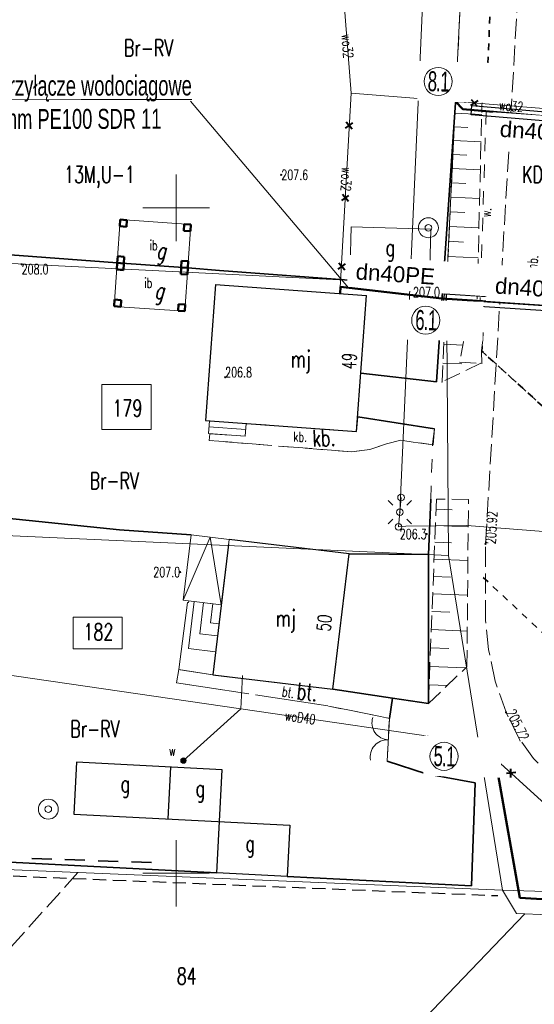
# Model space of a CAD drawing. Header units: metres. Extents: x 7496982 to 7497528, y 5603168 to 5605598.
# Tile 13 of 74: x 7497088 to 7497127, y 5603490 to 5603564. Entities that reach past the tile are written whole.
import ezdxf
from ezdxf.enums import TextEntityAlignment as Align

# ---------------------------------------------------------------- set-up
doc = ezdxf.new("R2010")
doc.units = ezdxf.units.M
doc.header["$MEASUREMENT"] = 0
for name, pattern in [('1', [0]), ('1_SUEP_A', [0]), ('1_SUEP_B', [0]), ('1_SUTP_A', [0]), ('1_SUWP', [0]), ('2', [1.5, 1, -0.5]), ('2_1', [0]), ('2_OTDI', [0]), ('2_OTDN_A', [2, 1, -1]), ('2_OTKJ', [2, 1.5, -0.5]), ('2_OTKR_A', [2, 1, -1]), ('2_OTKU', [2, 1.5, -0.5]), ('2_OTKZ_A', [1, 0.5, -0.5]), ('2_OTOB', [2, 1, -1]), ('2_OTOF', [0]), ('2_OTOO', [0]), ('2_OTRK', [1.75, 1.25, -0.5]), ('2_OTRKG', [1.75, 1.25, -0.5]), ('3', [1, 0.5, -0.5]), ('BGT', [0]), ('BUD', [0]), ('DUL', [1, 0.5, -0.5]), ('GAO', [2.5, 1.5, -1]), ('GDE', [0]), ('GUK', [2, 1.5, -0.5]), ('KOC', [1.5, 1, -0.5])]:
    doc.linetypes.add(name, pattern=pattern)
doc.layers.get('0').update_dxf_attribs({"color": 250, "linetype": 'CONTINUOUS', "lineweight": 100})
for name, color, linetype, lineweight in [('! IS_opis woda', 7, 'CONTINUOUS', 9), ('! IS_woda', 5, 'CONTINUOUS', 50), ('! r.o.', 7, 'CONTINUOUS', 30), ('!_gaz', 40, 'CONTINUOUS', 40), ('!COPIS', 7, 'CONTINUOUS', 15), ('2_granice działek', 6, 'CONTINUOUS', 20), ('_MAPA_L_0', 7, '1', 18), ('EADTD_T_0', 6, 'CONTINUOUS', 25), ('EBTPO_L_2', 154, '1', 18), ('EBTPO_L_6', 154, '1', 18), ('EBUOA_T_0', 14, 'CONTINUOUS', 18), ('EBUOA_T_1', 14, 'CONTINUOUS', 25), ('EBUPP_L_1', 250, 'BUD', 30), ('EBUPP_L_1_L_0', 14, '1', 0), ('EBUPP_L_2', 15, 'BUD', 50), ('EBUPP_L_3', 250, 'BUD', 30), ('EDZPD_L_0', 3, 'GDE', 18), ('EDZTD_T_0', 3, 'CONTINUOUS', 18), ('EKLPK_L_0', 90, 'GUK', 18), ('EKLTK_T_0', 90, 'CONTINUOUS', 25), ('EPGPO_L_0', 7, 'GAO', 35), ('OTD_E_T_7', 7, 'CONTINUOUS', 0), ('OTD_L_12', 7, '2_OTDN_A', 18), ('OTD_L_14', 7, '2_OTDI', 18), ('OTK_E_T_0', 7, 'CONTINUOUS', 0), ('OTK_E_T_3', 7, 'CONTINUOUS', 0), ('OTK_E_T_4', 7, 'CONTINUOUS', 0), ('OTK_L_0', 7, '2_OTKJ', 18), ('OTK_L_4', 7, '2_OTKU', 18), ('OTK_L_5', 7, '2_OTKR_A', 18), ('OTK_L_8', 7, '2_OTKZ_A', 35), ('OTO_L_0', 7, '2_OTOO', 35), ('OTO_L_1', 7, '2_OTOB', 18), ('OTO_L_2', 7, '2_OTOF', 18), ('OTR_L_1', 7, '2_OTRK', 18), ('OTR_T_0', 7, 'CONTINUOUS', 18), ('OTR_T_1', 7, 'CONTINUOUS', 18), ('PLAN_L_0', 214, '2', 30), ('PLAN_T_0', 214, 'CONTINUOUS', 30), ('SDROK_T_1_T_0', 7, 'CONTINUOUS', 0), ('SDRPK_L_2_L_0', 11, '1', 0), ('SDRPT_L_0_L_0', 7, '1', 0), ('SUE_T_3', 7, 'CONTINUOUS', 18), ('SUEP_L_0', 1, '1_SUEP_A', 18), ('SUP_T_2', 7, 'CONTINUOUS', 18), ('SUTP_L_0', 30, '1_SUTP_A', 18), ('SUW_E_T_2', 5, 'CONTINUOUS', 0), ('SUW_T_3', 5, 'CONTINUOUS', 18), ('SUW_T_5', 5, 'CONTINUOUS', 18), ('SUWP_E_T_0', 5, 'CONTINUOUS', 0), ('SUWP_L_0', 5, '1_SUWP', 18), ('SZOPO_L_0_L_0', 171, '1', 0)]:
    doc.layers.add(name, color=color, linetype=linetype, lineweight=lineweight)
doc.styles.add('ARIAL', font='arial.ttf', dxfattribs={"width": 0.8})
doc.styles.add('R', font='arial.ttf')
doc.styles.get("Standard").update_dxf_attribs({"font": 'Simplex.SHX', "width": 0.75})

# ---------------------------------------------------------------- blocks, each defined once
blk = doc.blocks.new('1_SUEO_W')
at = {"linetype": 'Continuous'}
for p, q in [((-0.53035, 0.53035), (-0.8839, 0.8839)), ((0.53035, 0.53035), (0.8839, 0.8839)), ((-0.53035, -0.53035), (-0.8839, -0.8839)), ((0.53035, -0.53035), (0.8839, -0.8839))]:
    blk.add_line(p, q, dxfattribs=at)
blk.add_circle((0, 0), 0.025, dxfattribs=at)
blk = doc.blocks.new('1_SUPP')
at = {"linetype": 'Continuous'}
blk.add_circle((0, 0), 0.25, dxfattribs=at)
blk = doc.blocks.new('1_SUWS')
at = {"linetype": 'Continuous'}
for radius in [0.75, 0.25]:
    blk.add_circle((0, 0), radius, dxfattribs=at)
blk = doc.blocks.new('1_SUWW')
at = {"linetype": 'Continuous'}
for radius in [0.2, 0.175, 0.15, 0.125, 0.1, 0.075, 0.05, 0.025, 0.00715]:
    blk.add_circle((0, 0), radius, dxfattribs=at)
blk = doc.blocks.new('2_OTRS')
at = {"linetype": 'Continuous'}
blk.add_circle((0, 0), 0.045, dxfattribs=at)
blk = doc.blocks.new('2_OTRN')
at = {"linetype": 'Continuous'}
blk.add_circle((0, 0), 0.045, dxfattribs=at)
blk = doc.blocks.new('krzyż')
at = {"layer": '!_gaz', "color": 1, "linetype": 'ByBlock'}
for points in [[(-0.49, 0.45), (0.49, -0.45)], [(-0.43, -0.58), (0.4, 0.54)]]:
    blk.add_lwpolyline(points, dxfattribs=at)

msp = doc.modelspace()

# ---------------------------------------------------------------- linework, layer by layer
at = {"layer": '! IS_woda', "linetype": 'Continuous'}
msp.add_line((7497119.98062, 5603543.19563), (7497133.01917, 5603542.33013), dxfattribs=at)
for points in [[(7497133.61732, 5603556.35906), (7497121.55113, 5603557.40865), (7497120.99439, 5603557.98809)], [(7497122.76209, 5603509.72546), (7497124.19939, 5603507.36802), (7497125.84179, 5603498.16158), (7497131.70806, 5603497.80776)]]:
    msp.add_lwpolyline(points, dxfattribs=at)
at = {"layer": '! IS_woda', "color": 4, "linetype": 'Continuous'}
msp.add_lwpolyline([(7497119.98062, 5603543.19563), (7497112.34494, 5603544.0625), (7497112.31773, 5603543.56105)], dxfattribs=at)
at = {"layer": '! r.o.', "ltscale": 0.08}
msp.add_lwpolyline([(7497120.1614, 5603543.5491), (7497132.85595, 5603542.72752), (7497132.80198, 5603541.93692), (7497120.09784, 5603542.75376)], close=True, dxfattribs=at)
at = {"layer": '2_granice działek', "color": 4, "linetype": 'Continuous', "lineweight": 0}
msp.add_lwpolyline([(7497094.40989, 5603536.7286), (7497098.10888, 5603536.7286), (7497098.10888, 5603533.34405), (7497094.40989, 5603533.34405)], close=True, dxfattribs=at)
at = {"layer": '2_granice działek', "color": 4}
msp.add_lwpolyline([(7497092.24173, 5603519.25706), (7497095.94845, 5603519.25706), (7497095.94845, 5603516.87535), (7497092.24173, 5603516.87535)], close=True, dxfattribs=at)
at = {"layer": '_MAPA_L_0', "linetype": '1'}
for p, q in [((7497100, 5603547.5), (7497100, 5603552.5)), ((7497097.5, 5603550), (7497102.5, 5603550)), ((7497100, 5603497.5), (7497100, 5603502.5)), ((7497097.5, 5603500), (7497102.5, 5603500))]:
    msp.add_line(p, q, dxfattribs=at)
at = {"layer": '_MAPA_L_0', "linetype": 'DUL'}
msp.add_line((7497112.31403, 5603543.5618), (7497112.34209, 5603544.06101), dxfattribs=at)
at = {"layer": 'EBTPO_L_2', "linetype": '1'}
for p, q in [((7497102.4248, 5603533.0396), (7497102.49512, 5603534.00299)), ((7497102.49512, 5603534.00299), (7497102.4248, 5603533.0396)), ((7497102.4612, 5603533.53827), (7497105.22933, 5603533.33621)), ((7497105.26326, 5603533.80093), (7497105.19293, 5603532.83754)), ((7497102.4248, 5603533.0396), (7497105.19293, 5603532.83754))]:
    msp.add_line(p, q, dxfattribs=at)
at = {"layer": 'EBTPO_L_6', "linetype": '1'}
for p, q in [((7497113.06924, 5603545.62924), (7497113.15375, 5603548.56607)), ((7497113.15375, 5603548.56607), (7497119.1442, 5603548.39368)), ((7497119.1442, 5603548.39368), (7497119.05969, 5603545.45685)), ((7497119.05969, 5603545.45685), (7497113.06924, 5603545.62924)), ((7497100.53528, 5603520.52616), (7497101.11944, 5603525.42216)), ((7497100.53528, 5603520.52616), (7497102.56404, 5603525.2498)), ((7497101.11944, 5603525.42216), (7497103.96931, 5603525.08213)), ((7497102.56404, 5603525.2498), (7497103.38516, 5603520.18613)), ((7497103.96931, 5603525.08213), (7497103.38516, 5603520.18613)), ((7497100.19, 5603515.31), (7497100.86, 5603520.35)), ((7497100.53528, 5603520.52616), (7497103.38516, 5603520.18613)), ((7497100.86, 5603520.35), (7497100.93, 5603520.35)), ((7497100.93, 5603520.35), (7497100.94518, 5603520.47725)), ((7497101.35236, 5603520.42867), (7497100.9301, 5603516.88958)), ((7497103.38516, 5603520.18613), (7497101.35236, 5603520.42867)), ((7497102.04743, 5603520.34574), (7497101.76697, 5603517.9951)), ((7497102.7425, 5603520.26281), (7497102.57047, 5603518.821)), ((7497102.57047, 5603518.821), (7497103.21313, 5603518.74432)), ((7497101.76697, 5603517.9951), (7497103.10469, 5603517.83549)), ((7497102.9629, 5603516.64704), (7497100.9301, 5603516.88958)), ((7497102.75529, 5603514.907), (7497100.19, 5603515.31))]:
    msp.add_line(p, q, dxfattribs=at)
at = {"layer": 'EBUPP_L_1', "linetype": '1'}
for p, q in [((7497102.9422, 5603544.2459), (7497102.19611, 5603534.02481)), ((7497102.9422, 5603544.2459), (7497114.30872, 5603543.4162)), ((7497113.56263, 5603533.19511), (7497114.30872, 5603543.4162)), ((7497102.19611, 5603534.02481), (7497113.56263, 5603533.19511))]:
    msp.add_line(p, q, dxfattribs=at)
at = {"layer": 'EBUPP_L_1_L_0', "linetype": '1'}
for p, q in [((7497100.19, 5603515.31), (7497100.86, 5603520.35)), ((7497100.86, 5603520.35), (7497100.93, 5603520.35)), ((7497100.93, 5603520.35), (7497100.94518, 5603520.47725)), ((7497102.75529, 5603514.907), (7497100.19, 5603515.31))]:
    msp.add_line(p, q, dxfattribs=at)
at = {"layer": 'EBUPP_L_2', "linetype": '1'}
for p, q in [((7497095.75679, 5603548.618), (7497095.79157, 5603549.11679)), ((7497095.79157, 5603549.11679), (7497096.29035, 5603549.08202)), ((7497096.29035, 5603549.08202), (7497096.25558, 5603548.58323)), ((7497096.25558, 5603548.58323), (7497095.75679, 5603548.618)), ((7497100.59988, 5603548.78157), (7497100.5651, 5603548.28278)), ((7497100.5651, 5603548.28278), (7497101.06389, 5603548.248)), ((7497101.09867, 5603548.74679), (7497100.59988, 5603548.78157)), ((7497101.06389, 5603548.248), (7497101.09867, 5603548.74679)), ((7497095.56453, 5603545.86035), (7497095.52976, 5603545.36156)), ((7497095.59931, 5603546.35914), (7497095.56453, 5603545.86035)), ((7497095.56453, 5603545.86035), (7497096.06332, 5603545.82557)), ((7497096.06332, 5603545.82557), (7497095.56453, 5603545.86035)), ((7497096.0981, 5603546.32436), (7497095.59931, 5603546.35914)), ((7497096.06332, 5603545.82557), (7497096.0981, 5603546.32436)), ((7497100.40762, 5603546.02391), (7497100.37284, 5603545.52512)), ((7497100.90641, 5603545.98914), (7497100.40762, 5603546.02391)), ((7497100.87163, 5603545.49035), (7497100.90641, 5603545.98914)), ((7497095.52976, 5603545.36156), (7497096.02855, 5603545.32678)), ((7497096.02855, 5603545.32678), (7497096.06332, 5603545.82557)), ((7497100.33807, 5603545.02633), (7497100.37284, 5603545.52512)), ((7497100.37284, 5603545.52512), (7497100.87163, 5603545.49035)), ((7497100.37284, 5603545.52512), (7497100.87163, 5603545.49035)), ((7497100.87163, 5603545.49035), (7497100.83686, 5603544.99156)), ((7497100.83686, 5603544.99156), (7497100.33807, 5603545.02633)), ((7497095.37227, 5603543.10269), (7497095.3375, 5603542.6039)), ((7497095.87106, 5603543.06791), (7497095.37227, 5603543.10269)), ((7497095.83629, 5603542.56913), (7497095.87106, 5603543.06791)), ((7497095.3375, 5603542.6039), (7497095.83629, 5603542.56913)), ((7497100.18059, 5603542.76746), (7497100.14581, 5603542.26867)), ((7497100.14581, 5603542.26867), (7497100.6446, 5603542.2339)), ((7497100.67937, 5603542.73269), (7497100.18059, 5603542.76746)), ((7497100.6446, 5603542.2339), (7497100.67937, 5603542.73269))]:
    msp.add_line(p, q, dxfattribs=at)
at = {"layer": 'EBUPP_L_3', "linetype": '1'}
for p, q in [((7497103.92439, 5603524.70565), (7497102.75529, 5603514.907)), ((7497112.99206, 5603524.00561), (7497103.96931, 5603525.08213)), ((7497111.77804, 5603513.83047), (7497112.99206, 5603524.00561)), ((7497102.75529, 5603514.907), (7497111.77804, 5603513.83047)), ((7497092.49892, 5603508.34344), (7497092.2983, 5603504.45059)), ((7497103.46407, 5603507.77836), (7497092.49892, 5603508.34344)), ((7497099.5613, 5603507.97949), (7497099.36069, 5603504.08664)), ((7497103.06514, 5603500.03736), (7497103.46407, 5603507.77836)), ((7497092.2983, 5603504.45059), (7497108.53144, 5603503.61403)), ((7497108.53144, 5603503.61403), (7497108.33312, 5603499.76587)), ((7497108.33312, 5603499.76587), (7497103.06514, 5603500.03736))]:
    msp.add_line(p, q, dxfattribs=at)
at = {"layer": 'EDZPD_L_0', "linetype": 'GDE'}
for p, q in [((7497120.33, 5603544.19), (7497122.23, 5603583.66)), ((7497120.33, 5603544.19), (7497024.32146, 5603548.98658)), ((7497120.47, 5603523.88), (7497120.33, 5603544.19)), ((7497023.02403, 5603528.30133), (7497120.47, 5603523.88)), ((7497120.85, 5603521.54), (7497120.47, 5603523.88)), ((7497124.54, 5603498.74), (7497120.85, 5603521.54)), ((7497057.5, 5603501.5), (7497124.54, 5603498.74)), ((7497124.54, 5603498.74), (7497380.13, 5603490.56)), ((7497125.58, 5603496.99), (7497124.54, 5603498.74)), ((7497126.2, 5603496.96), (7497056.38646, 5603424.21969)), ((7497126.2, 5603496.96), (7497125.58, 5603496.99)), ((7497157.96, 5603495.45), (7497126.2, 5603496.96))]:
    msp.add_line(p, q, dxfattribs=at)
at = {"layer": 'EKLPK_L_0', "linetype": 'GUK'}
msp.add_line((7497092.6038, 5603500.0548), (7497082.69403, 5603489.02644), dxfattribs=at)
at = {"layer": 'EPGPO_L_0', "linetype": 'GAO'}
msp.add_line((7497089.13948, 5603501.12424), (7497099.13342, 5603500.77619), dxfattribs=at)
at = {"layer": 'OTD_L_12', "linetype": '2_OTDN_A'}
for p, q in [((7497123.0558, 5603540.09324), (7497122.96, 5603539.25)), ((7497123.09, 5603540.63), (7497123.0558, 5603540.09324)), ((7497122.96, 5603539.25), (7497122.97, 5603538.28))]:
    msp.add_line(p, q, dxfattribs=at)
at = {"layer": 'OTD_L_14', "linetype": '2_OTDI'}
for p, q in [((7497095.56453, 5603545.86035), (7497095.79, 5603549.12)), ((7497095.79, 5603549.12), (7497101.09867, 5603548.74679)), ((7497101.09867, 5603548.74679), (7497100.87163, 5603545.49035)), ((7497095.34, 5603542.6), (7497095.56453, 5603545.86035)), ((7497100.87163, 5603545.49035), (7497095.56453, 5603545.86035)), ((7497100.87163, 5603545.49035), (7497100.64, 5603542.23)), ((7497100.64, 5603542.23), (7497095.34, 5603542.6))]:
    msp.add_line(p, q, dxfattribs=at)
at = {"layer": 'OTK_L_0', "linetype": '2_OTKJ'}
for p, q in [((7497123.26, 5603524.76), (7497125.71, 5603566.31)), ((7497123.26, 5603519.03), (7497123.26, 5603524.76)), ((7497123.49, 5603516.81), (7497123.26, 5603519.03)), ((7497123.98, 5603514.44), (7497123.49, 5603516.81)), ((7497124.8, 5603512.1), (7497123.98, 5603514.44)), ((7497125.71, 5603510.25), (7497124.8, 5603512.1)), ((7497126.87, 5603508.64), (7497125.71, 5603510.25)), ((7497128.54, 5603506.78), (7497126.87, 5603508.64))]:
    msp.add_line(p, q, dxfattribs=at)
at = {"layer": 'OTK_L_4', "linetype": '2_OTKU'}
for p, q in [((7497113.56263, 5603533.19511), (7497113.64385, 5603534.30784)), ((7497113.64385, 5603534.30784), (7497119.4249, 5603533.3936)), ((7497105.19293, 5603532.83754), (7497105.26326, 5603533.80093)), ((7497105.26326, 5603533.80093), (7497113.56263, 5603533.19511)), ((7497119.4249, 5603533.3936), (7497119.31, 5603532.19)), ((7497102.49, 5603532.52), (7497102.52738, 5603533.03211)), ((7497113.18, 5603531.67), (7497102.49, 5603532.52)), ((7497102.52738, 5603533.03211), (7497105.19293, 5603532.83754)), ((7497116.89, 5603532.54), (7497115.8, 5603532.26)), ((7497119.31, 5603532.19), (7497116.89, 5603532.54)), ((7497114.56, 5603531.84), (7497113.18, 5603531.67)), ((7497115.8, 5603532.26), (7497114.56, 5603531.84)), ((7497100.19, 5603515.31), (7497100.03, 5603514.32)), ((7497102.75529, 5603514.907), (7497100.19, 5603515.31)), ((7497111.77804, 5603513.83047), (7497102.75529, 5603514.907)), ((7497100.03, 5603514.32), (7497111.44, 5603512.57)), ((7497116.25683, 5603513.16376), (7497111.77804, 5603513.83047)), ((7497111.44, 5603512.57), (7497116.03, 5603511.64)), ((7497116.03, 5603511.64), (7497116.25683, 5603513.16376))]:
    msp.add_line(p, q, dxfattribs=at)
at = {"layer": 'OTK_L_5', "linetype": '2_OTKR_A'}
msp.add_line((7497122.765, 5603540.26), (7497123.33, 5603558.24), dxfattribs=at)
at = {"layer": 'OTK_L_8', "linetype": '2_OTKZ_A'}
for p, q in [((7497123.7, 5603567.35), (7497123.33, 5603558.24)), ((7497129.77, 5603533.09), (7497122.96, 5603539.25)), ((7497123.0862, 5603522.23684), (7497129.58661, 5603516.15033))]:
    msp.add_line(p, q, dxfattribs=at)
at = {"layer": 'OTO_L_0', "linetype": '2_OTOO'}
for p, q in [((7497120.0377, 5603544.0511), (7497120.98901, 5603557.88026)), ((7497085.73199, 5603546.5959), (7497095.56453, 5603545.86035)), ((7497095.56453, 5603545.86035), (7497100.87163, 5603545.49035)), ((7497100.87163, 5603545.49035), (7497103.2462, 5603545.2857)), ((7497103.2462, 5603545.2857), (7497120.0377, 5603544.0511)), ((7497120.0377, 5603544.0511), (7497119.5627, 5603536.9326)), ((7497119.5627, 5603536.9326), (7497113.88239, 5603537.57571)), ((7497113.64385, 5603534.30784), (7497119.4249, 5603533.3936)), ((7497119.1375, 5603528.1159), (7497118.9664, 5603523.9522)), ((7497095.7462, 5603525.8188), (7497085.47453, 5603526.87502)), ((7497101.11944, 5603525.42216), (7497095.7462, 5603525.8188)), ((7497118.9664, 5603523.9522), (7497112.99206, 5603524.00561)), ((7497118.95796, 5603512.76167), (7497118.9664, 5603523.9522)), ((7497116.25683, 5603513.16376), (7497111.77804, 5603513.83047)), ((7497116.03, 5603511.64), (7497116.25683, 5603513.16376)), ((7497118.95796, 5603512.76167), (7497116.25683, 5603513.16376)), ((7497118.8, 5603507.48), (7497115.85, 5603508.43)), ((7497118.8, 5603507.48), (7497122.47155, 5603506.79984)), ((7497122.47155, 5603506.79984), (7497122.20232, 5603499.05113)), ((7497103.06514, 5603500.03736), (7497082.98236, 5603501.07231)), ((7497122.20232, 5603499.05113), (7497108.33312, 5603499.76587))]:
    msp.add_line(p, q, dxfattribs=at)
at = {"layer": 'OTO_L_1', "linetype": '2_OTOB'}
for p, q in [((7497120.98901, 5603557.88026), (7497121.33588, 5603564.84018)), ((7497119.14, 5603528.12), (7497119.27, 5603532.25)), ((7497115.85, 5603508.43), (7497116.03, 5603511.64))]:
    msp.add_line(p, q, dxfattribs=at)
at = {"layer": 'OTO_L_2', "linetype": '2_OTOF'}
msp.add_line((7497119.27, 5603532.25), (7497119.42, 5603533.39), dxfattribs=at)
at = {"layer": 'OTR_L_1', "linetype": '2_OTRK'}
for p, q in [((7497120.98901, 5603557.88026), (7497123, 5603558.42)), ((7497123, 5603558.42), (7497122.56, 5603540.25)), ((7497121.63, 5603540.09), (7497121.31, 5603538.41)), ((7497122, 5603540.2), (7497121.63, 5603540.09)), ((7497122.56, 5603540.25), (7497122, 5603540.2)), ((7497122.9, 5603538.32), (7497119.98577, 5603536.91878)), ((7497121.31, 5603538.41), (7497122.9, 5603538.32)), ((7497121.97304, 5603528.08978), (7497119.56485, 5603528.11196)), ((7497121.85729, 5603515.52209), (7497121.97304, 5603528.08978)), ((7497118.95796, 5603512.76167), (7497121.85729, 5603515.52209))]:
    msp.add_line(p, q, dxfattribs=at)
at = {"layer": 'OTR_L_1', "linetype": '2_OTRKG'}
for p, q in [((7497119.98577, 5603536.91878), (7497120.98901, 5603557.88026)), ((7497119.56485, 5603528.11196), (7497118.95796, 5603512.76167))]:
    msp.add_line(p, q, dxfattribs=at)
at = {"layer": 'OTR_L_1', "linetype": '2_1'}
for p, q in [((7497120.95202, 5603557.10724), (7497122.96588, 5603557.01085)), ((7497120.90325, 5603556.08828), (7497121.92221, 5603556.03951)), ((7497120.8539, 5603555.05714), (7497122.91618, 5603554.95843)), ((7497120.80395, 5603554.01368), (7497121.84742, 5603553.96373)), ((7497120.75342, 5603552.95774), (7497122.86528, 5603552.85667)), ((7497120.70227, 5603551.88919), (7497121.77082, 5603551.83805)), ((7497120.65052, 5603550.80787), (7497122.81316, 5603550.70436)), ((7497120.59815, 5603549.71363), (7497121.69239, 5603549.66126)), ((7497120.54515, 5603548.60631), (7497122.75979, 5603548.50031)), ((7497120.49152, 5603547.48576), (7497121.61207, 5603547.43213)), ((7497120.43725, 5603546.35182), (7497122.70513, 5603546.24327)), ((7497120.38232, 5603545.20432), (7497121.52982, 5603545.1494)), ((7497120.32675, 5603544.04312), (7497122.64916, 5603543.93196)), ((7497120.27051, 5603542.86803), (7497121.44559, 5603542.81179)), ((7497120.21359, 5603541.67891), (7497122.59185, 5603541.56508)), ((7497120.156, 5603540.47557), (7497121.35934, 5603540.41798)), ((7497120.12172, 5603539.75944), (7497121.55398, 5603539.69089)), ((7497120.05375, 5603538.33911), (7497121.47408, 5603538.27113)), ((7497119.53511, 5603527.35974), (7497120.75027, 5603527.3117)), ((7497119.48633, 5603526.12588), (7497121.95406, 5603526.02831)), ((7497119.4368, 5603524.87302), (7497120.68965, 5603524.82349)), ((7497119.3865, 5603523.60089), (7497121.93077, 5603523.5003)), ((7497119.33543, 5603522.30917), (7497120.62715, 5603522.2581)), ((7497119.28358, 5603520.99758), (7497121.90677, 5603520.89387)), ((7497119.23092, 5603519.6658), (7497120.5627, 5603519.61314)), ((7497119.17746, 5603518.31352), (7497121.88202, 5603518.20659)), ((7497119.12317, 5603516.94043), (7497120.49626, 5603516.88614)), ((7497119.0681, 5603515.54751), (7497121.77171, 5603515.44062)), ((7497119.01303, 5603514.15459), (7497120.36484, 5603514.10114))]:
    msp.add_line(p, q, dxfattribs=at)
for p in [(7497119.98577, 5603536.91878), (7497118.95796, 5603512.76167)]:
    msp.add_point(p, dxfattribs=at)
at = {"layer": 'PLAN_L_0', "linetype": '2'}
msp.add_line((7497078.75135, 5603500.16528), (7497124.18474, 5603498.32273), dxfattribs=at)
at = {"layer": 'SDRPK_L_2_L_0', "linetype": 'KOC'}
for p, q in [((7497119.43, 5603533.36), (7497119.31, 5603532.19)), ((7497102.49, 5603532.52), (7497102.52738, 5603533.03211)), ((7497113.18, 5603531.67), (7497102.49, 5603532.52)), ((7497116.89, 5603532.54), (7497115.8, 5603532.26)), ((7497119.31, 5603532.19), (7497116.89, 5603532.54)), ((7497114.56, 5603531.84), (7497113.18, 5603531.67)), ((7497115.8, 5603532.26), (7497114.56, 5603531.84)), ((7497100.19, 5603515.31), (7497100.03, 5603514.32)), ((7497102.75529, 5603514.907), (7497100.19, 5603515.31)), ((7497100.03, 5603514.32), (7497111.44, 5603512.57)), ((7497111.44, 5603512.57), (7497116.03, 5603511.64)), ((7497116.03, 5603511.64), (7497116.25683, 5603513.16376))]:
    msp.add_line(p, q, dxfattribs=at)
at = {"layer": 'SDRPT_L_0_L_0', "linetype": '3'}
for p, q in [((7497123.09, 5603540.63), (7497122.97, 5603538.28)), ((7497122.96, 5603539.25), (7497129.77, 5603533.09))]:
    msp.add_line(p, q, dxfattribs=at)
at = {"layer": 'SUEP_L_0', "linetype": '1_SUEP_B'}
msp.add_line((7497116.80855, 5603527.13825), (7497118.60545, 5603567.32755), dxfattribs=at)
at = {"layer": 'SUP_T_2', "lineweight": 0}
msp.add_line((7497116.9036, 5603528.2431), (7497116.71, 5603526.03), dxfattribs=at)
at = {"layer": 'SUTP_L_0', "linetype": '1_SUTP_A'}
for p, q in [((7497116.7135, 5603526.0334), (7497116.80855, 5603527.13825)), ((7497117.262, 5603526.076), (7497116.7135, 5603526.0334)), ((7497121.838, 5603526.14), (7497117.262, 5603526.076)), ((7497132.658, 5603525.274), (7497121.838, 5603526.14))]:
    msp.add_line(p, q, dxfattribs=at)
at = {"layer": 'SUWP_L_0', "linetype": '1_SUWP'}
for p, q in [((7497112.59599, 5603565.68058), (7497113.16, 5603558.61)), ((7497112.31403, 5603543.5618), (7497113.16, 5603558.61)), ((7497134.75997, 5603556.89536), (7497113.16, 5603558.61)), ((7497104.86006, 5603512.35912), (7497081.9859, 5603515.69178)), ((7497104.86006, 5603512.35912), (7497104.98069, 5603514.85233)), ((7497100.54363, 5603508.46656), (7497104.86006, 5603512.35912)), ((7497104.86006, 5603512.35912), (7497122.72896, 5603509.7557)), ((7497122.72896, 5603509.7557), (7497134.41517, 5603499.0883))]:
    msp.add_line(p, q, dxfattribs=at)
at = {"layer": 'SZOPO_L_0_L_0', "linetype": '1'}
msp.add_line((7497115.85, 5603508.43), (7497116.03, 5603511.64), dxfattribs=at)
at = {"layer": 'SZOPO_L_0_L_0', "linetype": 'BGT'}
for p, q in [((7497118.8, 5603507.48), (7497115.85, 5603508.43)), ((7497122.47155, 5603506.79984), (7497118.8, 5603507.48))]:
    msp.add_line(p, q, dxfattribs=at)
at = {"layer": 'SZOPO_L_0_L_0', "linetype": '1'}
for centre, radius, start, end in [((7497115.99415, 5603511.31118), 1.27733, 161.8037453, 267.5701193), ((7497115.88314, 5603508.73285), 1.3034, 87.4997632, 190.2884268)]:
    msp.add_arc(centre, radius, start, end, dxfattribs=at)

# ---------------------------------------------------------------- block references
at = {"layer": '!_gaz', "linetype": 'ByBlock', "transparency": 33554687, "xscale": 0.5, "yscale": 0.5, "zscale": 0.5, "rotation": 77.69848993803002}
for p in [(7497113.00326, 5603556.18883), (7497112.71708, 5603550.74792), (7497112.45066, 5603545.59721)]:
    msp.add_blockref('krzyż', p, dxfattribs=at)
at = {"layer": 'OTR_T_0', "rotation": 86.8745593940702}
for p in [(7497123.26, 5603524.76), (7497124.8, 5603512.1)]:
    msp.add_blockref('2_OTRS', p, dxfattribs=at)
at = {"layer": 'OTR_T_1'}
for p in [(7497107.89763, 5603552.48162), (7497088.3748, 5603545.75853), (7497119.83543, 5603544.03466), (7497103.68025, 5603537.26979), (7497118.83523, 5603525.49346), (7497100.29717, 5603522.63831)]:
    msp.add_blockref('2_OTRN', p, dxfattribs=at)
at = {"layer": 'SUE_T_3'}
for name in ['1_SUEO_W', '1_SUPP']:
    msp.add_blockref(name, (7497116.80855, 5603527.13825), dxfattribs=at)
at = {"layer": 'SUP_T_2'}
for p in [(7497116.9036, 5603528.2431), (7497116.71, 5603526.03)]:
    msp.add_blockref('1_SUPP', p, dxfattribs=at)
at = {"layer": 'SUW_T_3'}
for p in [(7497118.95877, 5603548.50429), (7497090.38375, 5603504.81989)]:
    msp.add_blockref('1_SUWS', p, dxfattribs=at)
at = {"layer": 'SUW_T_5'}
msp.add_blockref('1_SUWW', (7497100.54363, 5603508.46656), dxfattribs=at)

# ---------------------------------------------------------------- texts
at = {"layer": 'EADTD_T_0', "width": 0.7}
for s, rotation, p in [('49', 87.0792738, (7497113.53005, 5603538.45646)), ('50', 84.143959, (7497111.64619, 5603518.76458))]:
    msp.add_text(s, height=1.041675, rotation=rotation, dxfattribs=at).set_placement(p, align=Align.CENTER)
at = {"layer": 'EBUOA_T_0', "lineweight": 13, "oblique": 15, "width": 0.7}
for p in [(7497098.48322, 5603547.41744), (7497098.34946, 5603544.40795)]:
    msp.add_text('g', height=1.25001, dxfattribs=at).set_placement(p, align=Align.TOP_LEFT)
at = {"layer": 'EBUOA_T_1', "width": 0.7}
for s, p in [('g', (7497115.74124, 5603547.65478)), ('mj', (7497108.62089, 5603539.26693)), ('mj', (7497107.49286, 5603519.79226)), ('g', (7497095.81522, 5603507.35469)), ('g', (7497101.4609, 5603507.00991)), ('g', (7497105.21032, 5603502.87263))]:
    msp.add_text(s, height=1.25001, dxfattribs=at).set_placement(p, align=Align.TOP_LEFT)
at = {"layer": 'EDZTD_T_0', "width": 0.7}
for s, p in [('179', (7497095.21041, 5603535.57387)), ('182', (7497093.02944, 5603518.7676)), ('84', (7497100.03652, 5603492.90773))]:
    msp.add_text(s, height=1.25001, dxfattribs=at).set_placement(p, align=Align.TOP_LEFT)
at = {"layer": 'EKLTK_T_0', "width": 0.7}
for p in [(7497096.06484, 5603562.64374), (7497093.49353, 5603530.12352), (7497092.03852, 5603511.47932)]:
    msp.add_text('Br-RV', height=1.25001, dxfattribs=at).set_placement(p, align=Align.TOP_LEFT)
at = {"layer": 'OTD_E_T_7', "lineweight": 9, "width": 0.7}
for p in [(7497098.00041, 5603547.19042), (7497097.59216, 5603544.36765)]:
    msp.add_text('ib', height=0.75, dxfattribs=at).set_placement(p, align=Align.MIDDLE_LEFT)
at = {"layer": 'OTK_E_T_0', "lineweight": 9, "width": 0.7}
msp.add_text('j.mb.', height=0.75, rotation=84.2290632, dxfattribs=at).set_placement((7497126.86552, 5603545.56171), align=Align.MIDDLE)
at = {"layer": 'OTK_E_T_3', "lineweight": 9, "width": 0.7}
for s, rotation, p in [('kb.', 359.7708181, (7497109.32847, 5603532.80762)), ('bt.', 350.3192015, (7497108.42789, 5603513.60493))]:
    msp.add_text(s, height=0.75, rotation=rotation, dxfattribs=at).set_placement(p, align=Align.MIDDLE)
at = {"layer": 'OTK_E_T_4', "lineweight": 9, "width": 0.7}
msp.add_text('w.', height=0.75, rotation=85.7411578, dxfattribs=at).set_placement((7497123.29063, 5603549.66516), align=Align.MIDDLE)
at = {"layer": 'OTR_T_0', "lineweight": 9, "width": 0.7}
msp.add_text('205.92', height=0.75, rotation=86.8745594, dxfattribs=at).set_placement((7497123.26, 5603524.76), align=Align.TOP_LEFT)
msp.add_text('205.72', height=0.75, rotation=296.192202, dxfattribs=at).set_placement((7497124.8, 5603512.1))
at = {"layer": 'OTR_T_1', "lineweight": 9, "width": 0.7}
msp.add_text('207.6', height=0.75, dxfattribs=at).set_placement((7497107.89763, 5603552.48162), align=Align.MIDDLE_LEFT)
msp.add_text('208.0', height=0.75, dxfattribs=at).set_placement((7497088.3748, 5603545.75853), align=Align.TOP_LEFT)
msp.add_text('207.0', height=0.75, dxfattribs=at).set_placement((7497119.83543, 5603544.03466), align=Align.TOP_RIGHT)
msp.add_text('206.8', height=0.75, dxfattribs=at).set_placement((7497103.68025, 5603537.26979))
for s, p in [('206.3', (7497118.83523, 5603525.49346)), ('207.0', (7497100.29717, 5603522.63831))]:
    msp.add_text(s, height=0.75, dxfattribs=at).set_placement(p, align=Align.MIDDLE_RIGHT)
at = {"layer": 'PLAN_T_0', "width": 0.7}
for s, p in [('13M,U-1', (7497091.56657, 5603551.88313)), ('KDL', (7497126.01255, 5603551.88122))]:
    msp.add_text(s, height=1.25, dxfattribs=at).set_placement(p)
at = {"layer": 'SDROK_T_1_T_0', "width": 0.7}
for s, rotation, p in [('kb.', 2.0750288, (7497111.10708, 5603532.71643)), ('bt.', 354.0458983, (7497109.85676, 5603513.62727))]:
    msp.add_text(s, height=1.25, rotation=rotation, dxfattribs=at).set_placement(p, align=Align.MIDDLE)
at = {"layer": 'SUW_E_T_2', "lineweight": 9, "width": 0.7}
msp.add_text('w', height=0.75, dxfattribs=at).set_placement((7497099.46434, 5603508.82632))
at = {"layer": 'SUWP_E_T_0', "lineweight": 9, "width": 0.7}
for s, rotation, p in [('wo32', 274.5480429, (7497112.87849, 5603562.14902)), ('wo32', 355.4612894, (7497125.18297, 5603557.6556)), ('wo32', 266.7928207, (7497112.79663, 5603552.1513)), ('woD40', 351.7105956, (7497109.32836, 5603511.70811))]:
    msp.add_text(s, height=0.75, rotation=rotation, dxfattribs=at).set_placement(p, align=Align.MIDDLE)

# ---------------------------------------------------------------- next in the draw order: texts
at = {"layer": '! IS_opis woda', "color": 7, "lineweight": 9, "insert": (7497124.3799, 5603556.54355), "char_height": 1.2, "attachment_point": 1, "rotation": 356.1080498, "style": 'R', "bg_fill": 2}
msp.add_mtext_dynamic_manual_height_columns('{\\fArial|b0|i0|c238|p34;dn40}PE', width=34.9196507, gutter_width=12.5, heights=[0], dxfattribs=at)
at = {"layer": '! IS_opis woda', "lineweight": 9, "char_height": 1.5, "attachment_point": 1, "rotation": 358.3836035, "style": 'R', "bg_fill": 2}
for s, insert in [('{\\W0.6;\\T0.9;6.1}', (7497118.00131, 5603542.33678)), ('{\\W0.6;\\T0.9;5.1}', (7497119.37654, 5603509.5666))]:
    msp.add_mtext_dynamic_manual_height_columns(s, width=4.3403357, gutter_width=12.5, heights=[0], dxfattribs=dict(at, insert=insert))
at = {"layer": '!COPIS', "ltscale": 5, "insert": (7497083.44928, 5603559.91698), "char_height": 1.5, "attachment_point": 1, "rotation": 0.1014038, "style": 'ARIAL', "bg_fill": 3, "box_fill_scale": 1.5, "bg_fill_color": 256, "bg_fill_transparency": 0}
msp.add_mtext_dynamic_manual_height_columns('{\\fArial Narrow|b0|i0|c238|p34;\\LProj. przyłącze wodociągowe\\P\\l dn40mm PE100 SDR 11}', width=19.6611496, gutter_width=12.5, heights=[0], dxfattribs=at)

# ---------------------------------------------------------------- next in the draw order: linework, layer by layer
at = {"layer": '! IS_opis woda', "lineweight": 9}
for centre in [(7497118.76037, 5603541.55857), (7497120.13561, 5603508.78838)]:
    msp.add_circle(centre, 1.05585, dxfattribs=at)
at = {"layer": '! r.o.', "ltscale": 0.08}
msp.add_lwpolyline([(7497122.21701, 5603557.68625), (7497133.29102, 5603556.75001), (7497133.24801, 5603556.05488), (7497122.16442, 5603556.98638)], close=True, dxfattribs=at)

# ---------------------------------------------------------------- next in the draw order: block references
at = {"layer": '!_gaz', "linetype": 'ByBlock', "transparency": 33554687, "xscale": 0.5, "yscale": 0.5, "zscale": 0.5, "rotation": 131.9988403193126}
msp.add_blockref('krzyż', (7497125.16334, 5603507.52992), dxfattribs=at)

# ---------------------------------------------------------------- next in the draw order: texts
at = {"layer": '! IS_opis woda', "color": 7, "lineweight": 9, "insert": (7497124.01709, 5603544.7681), "char_height": 1.2, "attachment_point": 1, "rotation": 356.1080498, "style": 'R', "bg_fill": 2}
msp.add_mtext_dynamic_manual_height_columns('{\\fArial|b0|i0|c238|p34;dn40}PE', width=34.9196507, gutter_width=12.5, heights=[0], dxfattribs=at)

# ---------------------------------------------------------------- next in the draw order: texts
at = {"layer": '! IS_opis woda', "lineweight": 9, "insert": (7497118.93721, 5603560.27354), "char_height": 1.5, "attachment_point": 1, "rotation": 358.3836035, "style": 'R', "bg_fill": 2}
msp.add_mtext_dynamic_manual_height_columns('{\\W0.6;\\T0.9;8.1}', width=4.3403357, gutter_width=12.5, heights=[0], dxfattribs=at)
at = {"layer": '! IS_opis woda', "color": 7, "lineweight": 9, "insert": (7497113.54323, 5603545.82716), "char_height": 1.2, "attachment_point": 1, "rotation": 356.1080498, "style": 'R', "bg_fill": 2}
msp.add_mtext_dynamic_manual_height_columns('{\\fArial|b0|i0|c238|p34;dn40}PE', width=34.9196507, gutter_width=12.5, heights=[0], dxfattribs=at)

# ---------------------------------------------------------------- next in the draw order: linework, layer by layer
at = {"layer": '! IS_opis woda', "lineweight": 9}
msp.add_circle((7497119.69627, 5603559.49532), 1.05585, dxfattribs=at)
at = {"layer": '!COPIS', "ltscale": 5}
msp.add_lwpolyline([(7497112.95801, 5603543.99717), (7497101.07482, 5603558.00686)], dxfattribs=at)

# ---------------------------------------------------------------- next in the draw order: block references
at = {"layer": '!_gaz', "linetype": 'ByBlock', "transparency": 33554687, "xscale": 0.5, "yscale": 0.5, "zscale": 0.5, "rotation": 77.69848993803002}
msp.add_blockref('krzyż', (7497122.42693, 5603557.87618), dxfattribs=at)

doc.saveas('drawing.dxf')
